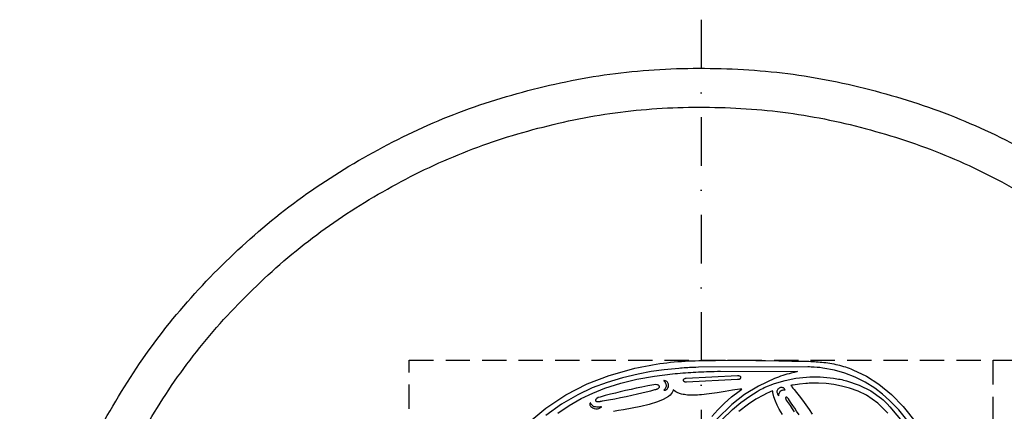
# Model space of a CAD drawing. Header units: millimetres. Extents: x -375 to 430, y -505 to 375.
# Tile 7 of 8: x -350 to 156, y 174 to 375. Entities that reach past the tile are written whole.
import ezdxf

# ---------------------------------------------------------------- set-up
doc = ezdxf.new("R2010")
doc.units = ezdxf.units.MM
doc.header["$LTSCALE"] = 5
doc.linetypes.add('ČERCHOVANÁX2', pattern=[2, 1, -0.5, 0, -0.5])
doc.linetypes.add('ČÁRKOVANÁX2', pattern=[1.5, 1, -0.5])
doc.layers.add('Kóty', color=2, linetype='Continuous')
doc.layers.add('Značka', color=7, linetype='Continuous')
doc.styles.get("Standard").update_dxf_attribs({"font": 'romand.shx', "height": 25})
doc.dimstyles.get("Standard").update_dxf_attribs({"dimtxt": 25, "dimasz": 30, "dimexe": 0.18, "dimexo": 0.0625, "dimgap": 12.5, "dimtad": 1, "dimdec": 0, "dimzin": 0, "dimdsep": 46, "dimtxsty": 'Standard', "dimcen": 0.09, "dimadec": 0, "dimazin": 0, "dimtfac": 1, "dimtdec": 0, "dimtofl": 0, "dimtmove": 0, "dimatfit": 3, "dimfxl": 1, "dimtolj": 1, "dimtzin": 0, "dimarcsym": 0})

# ---------------------------------------------------------------- blocks, each defined once
blk = doc.blocks.new('*D3')
at = {"layer": 'Defpoints', "color": 0, "transparency": 16777216}
for p in [(150, 200), (425, 200), (150, -200.0625)]:
    blk.add_point(p, dxfattribs=at)
at = {"layer": 'Kóty', "color": 0, "lineweight": -2, "transparency": 16777216}
for p, q in [((150.0625, 200), (425.18, 200)), ((425, -170.0625), (425, 170)), ((150.0625, -200.0625), (425.18, -200.0625))]:
    blk.add_line(p, q, dxfattribs=at)
at = {"layer": 'Kóty', "color": 0, "transparency": 16777216}
for points in [[(420, 170), (430, 170), (425, 200)], [(420, -170.0625), (430, -170.0625), (425, -200.0625)]]:
    blk.add_solid(points, dxfattribs=at)
at = {"layer": 'Kóty', "color": 0, "transparency": 16777216, "insert": (400, -0.03125), "char_height": 25, "attachment_point": 5, "rotation": 90}
blk.add_mtext('\\A1;400', dxfattribs=at)

msp = doc.modelspace()

# ---------------------------------------------------------------- linework, layer by layer
at = {"layer": 'Značka', "color": 6, "linetype": 'ČERCHOVANÁX2', "lineweight": 25, "ltscale": 5}
msp.add_line((0, 375), (0, -375), dxfattribs=at)
at = {"layer": 'Značka', "color": 5}
for points in [[(-280.6, -209.504, -0.0344212), (-305.4, -171.017, -0.0344081), (-325.2, -129.751, -0.0344167), (-339.2, -86.154, -0.034422), (-347.7, -41.156, -0.0344239), (-350, 4.581, -0.0344186), (-346.5, 50.244, -0.0344066), (-336.9, 95.004, -0.0344079), (-321.7, 138.22, -0.0344215), (-300.8, 178.953, -0.0344123), (-275, 216.776, -0.0344159), (-244.2, 250.706, -0.0344112), (-209.5, 280.56, -0.0344102), (-171, 305.374, -0.0344135), (-129.8, 325.224, -0.0344133), (-86.2, 339.231, -0.0344178), (-41.2, 347.724, -0.0344147), (4.6, 349.97, -0.0344183), (50.2, 346.527, -0.0344185), (95, 336.859, -0.0344139), (138.2, 321.715, -0.0344122), (179, 300.792, -0.034421)], [(-236.4, -230.271, -0.0344207), (-264.5, -197.532, -0.0344091), (-287.9, -161.245, -0.0344122), (-306.6, -122.337, -0.0343888), (-319.8, -81.231, -0.0343928), (-327.9, -38.804, -0.034449), (-330, 4.32, -0.0344398), (-326.7, 47.373, -0.0344103), (-317.6, 89.575, -0.0344275), (-303.3, 130.322, -0.0344042), (-283.6, 168.727, -0.0344117), (-259.3, 204.389, -0.034409), (-230.3, 236.38, -0.0344094), (-197.5, 264.528, -0.0344108), (-161.2, 287.924, -0.0344214), (-122.3, 306.639, -0.0344114), (-81.2, 319.846, -0.034423), (-38.8, 327.854, -0.0344179), (4.3, 329.972, -0.0344171), (47.4, 326.726, -0.0344183), (89.6, 317.61, -0.0344109), (130.3, 303.332, -0.0344202), (168.7, 283.604, -0.0344124)], [(-88, 168.588), (-79.7, 175.429), (-69.5, 182.305), (-58.5, 187.92), (-47.3, 192.229), (-35.8, 195.437, -0.0236994), (-21.2, 198.255, -0.0252225), (-6.4, 199.631, -0.0089202), (0.5, 199.858, -0.0025005), (7.4, 199.927), (13.5, 199.972, -0.0013008), (19.6, 200, -0.0026162), (26.4, 199.982, -0.0035985), (33.1, 199.881), (39.9, 199.707), (46.7, 199.566, -0.0023571), (54.4, 199.474, -0.0218299), (62.1, 199.01, -0.0346085), (70.2, 197.653, -0.0375425), (78, 195.147), (85, 191.867), (91.4, 187.696), (97.9, 182.34), (103.8, 176.273), (110.5, 167.797)], [(-88, 168.588), (-79.7, 175.429), (-69.5, 182.305), (-58.5, 187.92), (-47.3, 192.229), (-35.8, 195.437, -0.0236994), (-21.2, 198.255, -0.0252225), (-6.4, 199.631, -0.0089202), (0.5, 199.858, -0.0025005), (7.4, 199.927), (13.5, 199.972, -0.0013008), (19.6, 200, -0.0026162), (26.4, 199.982, -0.0035985), (33.1, 199.881), (39.9, 199.707), (46.7, 199.566, -0.0023571), (54.4, 199.474, -0.0218299), (62.1, 199.01, -0.0346085), (70.2, 197.653, -0.0375425), (78, 195.147), (85, 191.867), (91.4, 187.696), (97.9, 182.34), (103.8, 176.273), (110.5, 167.797)], [(54.8, 196.604), (-1.4, 196.42), (-2.7, 196.364), (-4.1, 196.304, 0.0086086), (-11.5, 195.829), (-18.9, 195.075), (-25.6, 194.146), (-32.3, 192.923), (-40.4, 191.044), (-48.3, 188.639), (-55.9, 185.777), (-63.3, 182.311), (-71.8, 177.38), (-79.7, 171.605)], [(-73.6, 172.751), (-67.7, 176.748), (-61.6, 180.272), (-55.6, 183.166), (-49.5, 185.626), (-41.3, 188.26), (-33, 190.277), (-23.9, 191.91), (-14.7, 193.028, -0.0111011), (-4, 193.88, -0.0088207), (6.8, 194.303), (8.4, 194.342), (10, 194.377), (49.6, 194.143)], [(49.6, 194.143), (47.9, 193.767), (46.3, 193.372, 0.0314832), (37.7, 190.597), (29.5, 186.725), (22.4, 182.355), (15.8, 177.2), (8.1, 169.721)], [(105.8, 169.38), (101.6, 174.588), (96.9, 179.377), (93.3, 182.637), (89.3, 185.61), (84.4, 188.73), (79.2, 191.334), (73.9, 193.386), (68.5, 194.911), (62.6, 196.019, 0.024866), (56.6, 196.539), (55.7, 196.575), (54.8, 196.604)], [(10.6, 169.446), (16.2, 174.683), (20.5, 178.259), (25.1, 181.558), (27, 182.801), (28.9, 183.993), (29.8, 184.572), (30.8, 185.143), (31.7, 185.574), (32.5, 185.996), (37.8, 188.124), (43.3, 189.678), (48.7, 190.742), (54.2, 191.316, -0.0268415), (61.2, 191.432, -0.0286045), (68.1, 190.778, -0.0301708), (74.8, 189.441), (81.2, 187.273), (87.3, 184.29), (92.8, 180.273), (93.5, 179.637), (94.2, 178.989)], [(96, 172.868), (90.9, 177.96), (85.1, 182.125), (80.8, 184.207), (76.2, 185.73), (72.2, 186.749), (68.3, 187.515), (64.3, 188.018), (60.3, 188.239, 0.0129092), (57.1, 188.245, 0.0125114), (53.9, 188.088), (50.6, 187.765), (47.3, 187.246), (46.7, 187.138), (46.1, 187.026), (46.4, 186.697), (46.7, 186.368), (47.2, 185.708), (47.8, 185.045), (49.1, 183.376), (50.4, 181.691), (52.2, 179.413), (53.9, 177.101), (55.5, 174.747), (57.1, 172.355)], [(20.9, 185.186), (20.5, 185.136), (20, 185.084), (16.2, 184.558), (12.4, 183.937), (8.3, 183.274), (4.2, 182.694), (0.2, 182.26, -0.0179808), (-3.9, 182.062, -0.0251971), (-7, 182.14, -0.0445259), (-10, 182.643), (-11.1, 182.965), (-12.2, 183.398), (-13, 183.828), (-13.7, 184.364), (-14, 184.614), (-14.3, 184.876), (-14.4, 184.513), (-14.5, 184.156), (-14.8, 183.46), (-15.3, 182.821), (-15.9, 182.083), (-16.7, 181.433), (-19.4, 179.768), (-22.4, 178.571), (-26.6, 177.287), (-30.9, 176.299), (-35.4, 175.41), (-39.9, 174.601), (-42.5, 174.157), (-45, 173.695)]]:
    msp.add_lwpolyline(points, format="xyb", dxfattribs=at)
at = {"layer": 'Značka', "color": 6, "linetype": 'ČÁRKOVANÁX2', "ltscale": 2.5}
msp.add_lwpolyline([(-150, -200), (-150, 200), (150, 200), (150, -200), (-150, -200)], dxfattribs=at)
at = {"layer": 'Značka', "color": 5}
for points in [[(-51.6, 178.967), (-51.2, 179.04), (-50.7, 179.113), (-47.6, 179.646), (-44.4, 180.222), (-41.4, 180.799), (-38.5, 181.411), (-35.6, 182.036), (-32.7, 182.691), (-30.5, 183.22), (-28.2, 183.765), (-25.9, 184.338), (-23.7, 184.933), (-23.3, 185.038), (-22.9, 185.143), (-22.8, 185.175), (-22.7, 185.209), (-22.5, 185.28), (-22.3, 185.363), (-22.1, 185.484), (-21.9, 185.627), (-21.7, 185.777), (-21.6, 185.953), (-21.5, 186.082), (-21.4, 186.222), (-21.4, 186.356), (-21.4, 186.493), (-21.4, 186.626), (-21.5, 186.75), (-21.6, 186.875), (-21.7, 186.984), (-21.9, 187.121), (-22.1, 187.226), (-22.4, 187.327), (-22.7, 187.394), (-23.5, 187.466), (-24.3, 187.42), (-27.4, 186.923), (-30.5, 186.217), (-33.3, 185.613), (-36, 185.036), (-38.8, 184.426), (-41.6, 183.769), (-44, 183.157), (-46.5, 182.553), (-49.2, 181.895), (-51.9, 181.118), (-52.8, 180.805), (-53.6, 180.364), (-53.8, 180.185), (-54, 179.976), (-54.1, 179.869), (-54.2, 179.752), (-54.2, 179.649), (-54.2, 179.54), (-54.2, 179.473), (-54.2, 179.407), (-54.2, 179.345), (-54.2, 179.285), (-54.2, 179.226), (-54.1, 179.17), (-54.1, 179.088), (-54, 179.019), (-53.9, 178.952), (-53.8, 178.898), (-53.6, 178.831), (-53.4, 178.786), (-53.1, 178.751), (-52.8, 178.751), (-52.4, 178.797), (-51.9, 178.898), (-51.8, 178.932), (-51.6, 178.967)], [(-19.1, 184.683), (-19, 184.648), (-18.9, 184.618), (-18.7, 184.584), (-18.5, 184.592), (-18.2, 184.645), (-18, 184.742), (-17.7, 184.923), (-17.5, 185.153), (-17.2, 185.501), (-17, 185.89), (-16.8, 186.326), (-16.7, 186.782), (-16.7, 187.249), (-16.8, 187.713), (-16.9, 188.091), (-17, 188.441), (-17.3, 188.774), (-17.6, 189.049), (-17.9, 189.23), (-18.2, 189.372), (-18.5, 189.482), (-18.9, 189.558), (-19.1, 189.589), (-19.2, 189.614), (-19.2, 189.545), (-19.1, 189.476), (-18.8, 189.133), (-18.5, 188.765), (-18.4, 188.481), (-18.2, 188.183), (-18.1, 187.797), (-18, 187.394), (-17.9, 186.995), (-17.9, 186.596), (-18.1, 186.183), (-18.2, 185.791), (-18.5, 185.282), (-18.9, 184.834), (-19, 184.758), (-19.1, 184.683)], [(-7.6, 190.665), (-7.6, 190.663), (-7.6, 190.66), (-7.8, 190.646), (-7.9, 190.625), (-8.1, 190.601), (-8.2, 190.57), (-8.4, 190.5), (-8.6, 190.407), (-8.8, 190.309), (-9, 190.186), (-9.1, 190.077), (-9.2, 189.95), (-9.2, 189.845), (-9.2, 189.734), (-9.2, 189.713), (-9.2, 189.691), (-9.2, 189.669), (-9.2, 189.648), (-9.2, 189.584), (-9.2, 189.523), (-9.1, 189.441), (-9.1, 189.368), (-9, 189.283), (-8.9, 189.209), (-8.7, 189.115), (-8.6, 189.041), (-8.3, 188.97), (-8.1, 188.924), (-7.8, 188.89), (-7.6, 188.885), (-7.5, 188.886), (-7.5, 188.888), (18.8, 190.204), (18.9, 190.206), (18.9, 190.209), (19.2, 190.237), (19.4, 190.286), (19.7, 190.352), (19.9, 190.441), (20.1, 190.537), (20.2, 190.657), (20.3, 190.764), (20.4, 190.89), (20.5, 191.008), (20.5, 191.135), (20.5, 191.157), (20.5, 191.178), (20.5, 191.2), (20.5, 191.221), (20.5, 191.287), (20.5, 191.35), (20.4, 191.432), (20.4, 191.506), (20.3, 191.592), (20.2, 191.665), (20, 191.757), (19.9, 191.829), (19.6, 191.899), (19.4, 191.946), (19.1, 191.98), (18.8, 191.984), (18.8, 191.982), (18.8, 191.98), (-7.6, 190.665)], [(5.5, 171.075), (8.7, 174.564), (12, 177.894), (15.7, 181.172), (19.6, 184.191), (20.2, 184.691), (20.9, 185.186)], [(41.8, 172.101), (40.2, 174.812), (39.1, 176.894), (38.2, 179.045), (37.4, 181.23), (36.9, 183.48), (36.8, 183.867), (36.7, 184.255), (35.9, 183.918), (35.1, 183.575), (33.6, 182.852), (32, 182.084), (28.2, 179.936), (24.4, 177.528), (19.4, 173.73)], [(43.2, 184.821), (43.1, 184.936), (43.1, 185.049), (42.9, 185.338), (42.6, 185.582), (42.3, 185.78), (42, 185.911), (41.6, 185.982), (41.3, 185.989), (40.8, 185.928), (40.4, 185.786), (40.1, 185.615), (39.8, 185.394), (39.5, 185.131), (39.3, 184.825), (39.1, 184.478), (39, 184.105), (39, 183.678), (39.1, 183.256), (39.2, 182.918), (39.3, 182.596), (39.5, 182.288), (39.7, 181.997), (39.8, 181.84), (40, 181.686), (40, 181.737), (40, 181.789), (39.9, 182.083), (40, 182.377), (40, 182.619), (40.1, 182.855), (40.2, 183.093), (40.3, 183.321), (40.4, 183.539), (40.5, 183.751), (40.7, 183.964), (40.8, 184.169), (40.9, 184.268), (41, 184.36), (41.1, 184.414), (41.1, 184.463), (41.3, 184.548), (41.4, 184.613), (41.7, 184.678), (41.9, 184.721), (42.2, 184.754), (42.4, 184.776), (42.8, 184.798), (43.1, 184.816), (43.1, 184.819), (43.2, 184.821)], [(-56.9, 178.187), (-57, 178.101), (-57, 178.013), (-57.1, 177.812), (-57.2, 177.596), (-57.2, 177.415), (-57.2, 177.234), (-57.1, 176.99), (-57, 176.76), (-56.8, 176.463), (-56.6, 176.2), (-56.1, 175.837), (-55.6, 175.549), (-54.9, 175.245), (-54.1, 175.084), (-53.3, 175.056), (-52.6, 175.178), (-52.2, 175.313), (-51.8, 175.501), (-51.6, 175.657), (-51.3, 175.838), (-51.2, 175.94), (-51.1, 176.045), (-51.2, 176.039), (-51.3, 176.032), (-51.7, 175.998), (-52.1, 175.963), (-52.5, 175.935), (-52.9, 175.916), (-53.6, 175.918), (-54.2, 175.989), (-54.7, 176.101), (-55.2, 176.282), (-55.6, 176.542), (-56, 176.877), (-56.5, 177.377), (-56.8, 177.944), (-56.9, 178.065), (-56.9, 178.187)], [(50.4, 171.879), (49.1, 173.79), (48.1, 175.311), (47.1, 176.842), (46, 178.485), (44.9, 180.101), (44.6, 180.48), (44.3, 180.808), (44.2, 180.901), (44, 180.975), (43.9, 181.008), (43.8, 181.027), (43.8, 181.029), (43.7, 181.022), (43.7, 181.006), (43.6, 180.98), (43.6, 180.947), (43.5, 180.907), (43.5, 180.857), (43.5, 180.803), (43.4, 180.738), (43.4, 180.67), (43.4, 180.56), (43.4, 180.45), (43.5, 180.281), (43.5, 180.117), (43.6, 179.829), (43.8, 179.554), (44.8, 178.108), (45.8, 176.7), (46.8, 175.121), (47.9, 173.528)], [(94.2, 178.989), (95.6, 177.562), (97, 176.122), (104.2, 167.568)]]:
    msp.add_lwpolyline(points, dxfattribs=at)

# ---------------------------------------------------------------- dimensions: what is measured, and where the dimension line sits
at = {"layer": 'Kóty'}
dim = msp.add_linear_dim(base=(425, 200), p1=(150, -200.062), p2=(150, 200), angle=90, dimstyle='Standard', dxfattribs=at)
dim.commit()
dim.dimension.update_dxf_attribs({"geometry": '*D3', "text_midpoint": (400, -0.031)})

doc.saveas('drawing.dxf')
